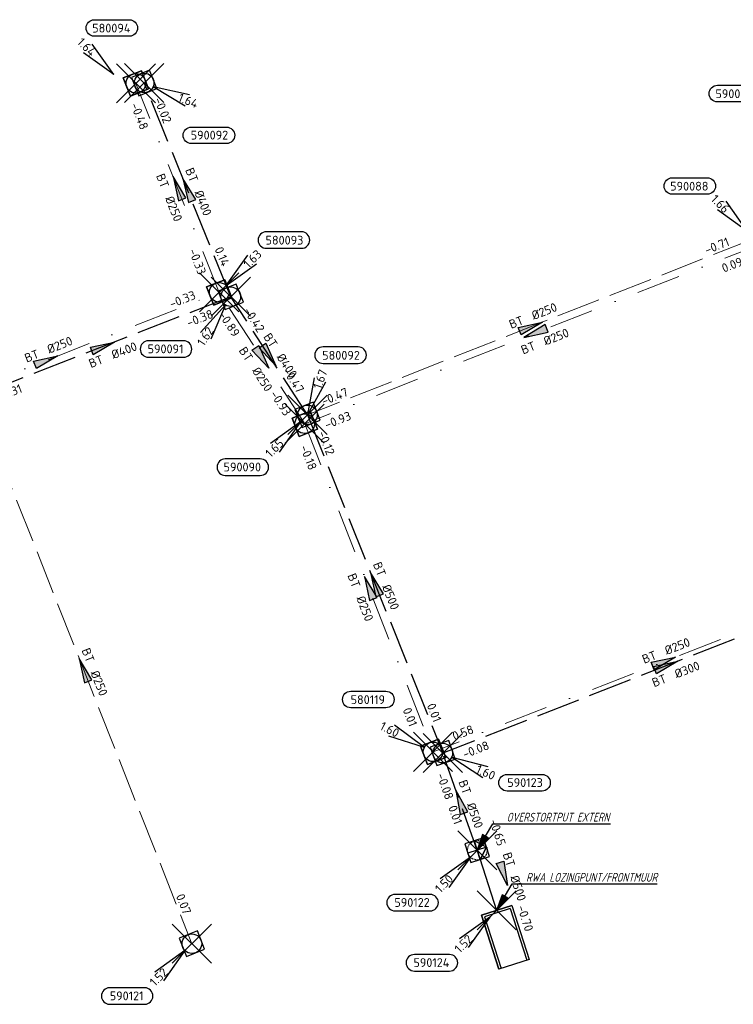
# Model space of a CAD drawing. Header units: metres. Extents: x 153343 to 157271, y 461673 to 467005.
# Tile 92 of 191: x 155011 to 155120, y 464945 to 465095. Entities that reach past the tile are written whole.
import ezdxf
from ezdxf.enums import TextEntityAlignment as Align

# ---------------------------------------------------------------- set-up
doc = ezdxf.new("R2010")
doc.units = ezdxf.units.M
doc.header["$LTSCALE"] = 0.75
doc.header["$PDMODE"] = 3
doc.header["$PDSIZE"] = 3
for name, pattern in [('HIDDENX2', [0.75, 0.5, -0.25]), ('RI-HWA_BETON', [11.4, 9, -2.4]), ('RI-VWA_BETON', [19, 9, -5, 0, -5])]:
    doc.linetypes.add(name, pattern=pattern)
doc.layers.get('0').update_dxf_attribs({"lineweight": 25})
doc.layers.get('defpoints').update_dxf_attribs({"lineweight": 25})
for name, color, linetype in [('B-OI-RI-AANPIJLING', 1, 'Continuous'), ('B-OI-RI-HWA_OVERSTORTLEIDING_BETON_500-G', 151, 'Continuous'), ('B-OI-RI-HWA_PUTNUMMER-S @ 0.75', 151, 'Continuous'), ('B-OI-RI-HWA_RIOOLPUT_OVERSTORTPUT-S @ 0.75', 151, 'Continuous'), ('B-OI-RI-HWA_TRANSPORTLEIDING_BETON_300-G', 151, 'RI-HWA_BETON'), ('B-OI-RI-HWA_TRANSPORTLEIDING_BETON_400-G', 151, 'RI-HWA_BETON'), ('B-OI-RI-HWA_TRANSPORTLEIDING_BETON_500-G', 151, 'RI-HWA_BETON'), ('B-OI-RI-VWA_PUTNUMMER-S @ 0.75', 33, 'Continuous')]:
    doc.layers.add(name, color=color, linetype=linetype)
for name, color, linetype, lineweight in [('B-OI-RI-HWA_RIOOLPUT_INSPECTIEPUT-S', 151, 'Continuous', 25), ('B-OI-RI-HWA_STROOMRICHTING-S @ 0.75', 151, 'Continuous', 25), ('B-OI-RI-HWA_TRANSPORTLEIDING_BETON_250-G', 151, 'RI-HWA_BETON', 18), ('B-OI-RI-HWA_UITSTROOMBAK-S @ 0.75', 151, 'Continuous', 25), ('B-OI-RI-VWA_RIOOLPUT_INSPECTIEPUT_BETON-S', 33, 'Continuous', 25), ('B-OI-RI-VWA_STROOMRICHTING-S @ 0.75', 33, 'Continuous', 25), ('B-OI-RI-VWA_TRANSPORTLEIDING_BETON_250-G', 33, 'RI-VWA_BETON', 18), ('N-OI-RI-BIJZONDERDERHEDEN-T18', 134, 'Continuous', 18)]:
    doc.layers.add(name, color=color, linetype=linetype, lineweight=lineweight)
for name, color, linetype, plot in [('inspectieput', 7, 'Continuous', False), ('overstortput extern', 7, 'Continuous', False), ('rwa lozingpunt_frontmuur', 7, 'Continuous', False)]:
    doc.layers.add(name, color=color, linetype=linetype, plot=plot)
doc.styles.add('NLCS-ISO', font='isocpeur.ttf')
doc.styles.add('NLCS-ISO-M750-T18_CURSIEF', font='NLCS-ISO.ttf', dxfattribs={"oblique": 15, "height": 1.35})

# ---------------------------------------------------------------- blocks, each defined once
blk = doc.blocks.new('*U66')
at = {"ltscale": 0.1}
blk.add_hatch(color=256, dxfattribs=at).paths.add_polyline_path([(2.5, 0), (-2.5, -0.83), (-2.5, 0.83)])
at = {"ltscale": 0.1, "flags": 128}
blk.add_lwpolyline([(2.5, 0), (-2.5, -0.83), (-2.5, 0.83)], close=True, dxfattribs=at)
at = {"ltscale": 0.1, "style": 'NLCS-ISO'}
for tag, p in [('BOBL', (-5.66, 0)), ('MAT', (-1, 0.5))]:
    blk.add_attdef(tag, text='', height=1.8, dxfattribs=at).set_placement(p, align=Align.BOTTOM_RIGHT)
for tag, p in [('DIA', (1, 0.5)), ('BOBR', (7.22, 0))]:
    blk.add_attdef(tag, text='', height=1.8, dxfattribs=at).set_placement(p, align=Align.BOTTOM_LEFT)
at = {"layer": 'defpoints', "ltscale": 0.1, "style": 'NLCS-ISO', "flags": 1}
blk.add_attdef('JVA', text='', height=1.8, dxfattribs=at).set_placement((0, -1), align=Align.TOP_CENTER)
blk = doc.blocks.new('*U1741')
at = {"ltscale": 0.1}
blk.add_hatch(color=256, dxfattribs=at).paths.add_polyline_path([(-2.5, 0), (2.5, -0.83), (2.5, 0.83)])
at = {"ltscale": 0.1, "flags": 128}
blk.add_lwpolyline([(-2.5, 0), (2.5, -0.83), (2.5, 0.83)], close=True, dxfattribs=at)
at = {"ltscale": 0.1, "style": 'NLCS-ISO'}
for tag, p in [('MAT', (-1, 0.5)), ('BOBL', (-1.2, -3.24))]:
    blk.add_attdef(tag, text='', height=1.8, dxfattribs=at).set_placement(p, align=Align.BOTTOM_RIGHT)
for tag, p in [('DIA', (1, 0.5)), ('BOBR', (0.26, -3.24))]:
    blk.add_attdef(tag, text='', height=1.8, dxfattribs=at).set_placement(p, align=Align.BOTTOM_LEFT)
at = {"layer": 'defpoints', "ltscale": 0.1, "style": 'NLCS-ISO', "flags": 1}
blk.add_attdef('JVA', text='', height=1.8, dxfattribs=at).set_placement((0, -1), align=Align.TOP_CENTER)
blk = doc.blocks.new('*U1738')
at = {"ltscale": 0.1}
blk.add_hatch(color=256, dxfattribs=at).paths.add_polyline_path([(-2.5, 0), (2.5, -0.83), (2.5, 0.83)])
at = {"ltscale": 0.1, "flags": 128}
blk.add_lwpolyline([(-2.5, 0), (2.5, -0.83), (2.5, 0.83)], close=True, dxfattribs=at)
at = {"ltscale": 0.1, "style": 'NLCS-ISO'}
for tag, p in [('BOBL', (-50.82, 0)), ('MAT', (-1, 0.5))]:
    blk.add_attdef(tag, text='', height=1.8, dxfattribs=at).set_placement(p, align=Align.BOTTOM_RIGHT)
for tag, p in [('DIA', (1, 0.5)), ('BOBR', (49.87, -0.03))]:
    blk.add_attdef(tag, text='', height=1.8, dxfattribs=at).set_placement(p, align=Align.BOTTOM_LEFT)
at = {"layer": 'defpoints', "ltscale": 0.1, "style": 'NLCS-ISO', "flags": 1}
blk.add_attdef('JVA', text='', height=1.8, dxfattribs=at).set_placement((0, -1), align=Align.TOP_CENTER)
blk = doc.blocks.new('*U1731')
at = {"ltscale": 0.1}
blk.add_hatch(color=256, dxfattribs=at).paths.add_polyline_path([(2.5, 0), (-2.5, -0.83), (-2.5, 0.83)])
at = {"ltscale": 0.1, "flags": 128}
blk.add_lwpolyline([(2.5, 0), (-2.5, -0.83), (-2.5, 0.83)], close=True, dxfattribs=at)
at = {"ltscale": 0.1, "style": 'NLCS-ISO'}
for tag, p in [('BOBL', (-18.65, -3.24)), ('MAT', (-1, -3.74))]:
    blk.add_attdef(tag, text='', height=1.8, dxfattribs=at).set_placement(p, align=Align.BOTTOM_RIGHT)
for tag, p in [('DIA', (1, -3.74)), ('BOBR', (17.71, -3.24))]:
    blk.add_attdef(tag, text='', height=1.8, dxfattribs=at).set_placement(p, align=Align.BOTTOM_LEFT)
at = {"layer": 'defpoints', "ltscale": 0.1, "style": 'NLCS-ISO', "flags": 1}
blk.add_attdef('JVA', text='', height=1.8, dxfattribs=at).set_placement((0, -1), align=Align.TOP_CENTER)
blk = doc.blocks.new('*U1732')
at = {"ltscale": 0.1}
blk.add_hatch(color=256, dxfattribs=at).paths.add_polyline_path([(-2.5, 0), (2.5, -0.83), (2.5, 0.83)])
at = {"ltscale": 0.1, "flags": 128}
blk.add_lwpolyline([(-2.5, 0), (2.5, -0.83), (2.5, 0.83)], close=True, dxfattribs=at)
at = {"ltscale": 0.1, "style": 'NLCS-ISO'}
for tag, p in [('BOBL', (-14.23, 0)), ('MAT', (-1, 0.5))]:
    blk.add_attdef(tag, text='', height=1.8, dxfattribs=at).set_placement(p, align=Align.BOTTOM_RIGHT)
for tag, p in [('DIA', (1, 0.5)), ('BOBR', (13.29, 0))]:
    blk.add_attdef(tag, text='', height=1.8, dxfattribs=at).set_placement(p, align=Align.BOTTOM_LEFT)
at = {"layer": 'defpoints', "ltscale": 0.1, "style": 'NLCS-ISO', "flags": 1}
blk.add_attdef('JVA', text='', height=1.8, dxfattribs=at).set_placement((0, -1), align=Align.TOP_CENTER)
blk = doc.blocks.new('*U1727')
at = {"ltscale": 0.1}
blk.add_hatch(color=256, dxfattribs=at).paths.add_polyline_path([(-2.5, 0), (2.5, -0.83), (2.5, 0.83)])
at = {"ltscale": 0.1, "flags": 128}
blk.add_lwpolyline([(-2.5, 0), (2.5, -0.83), (2.5, 0.83)], close=True, dxfattribs=at)
at = {"ltscale": 0.1, "style": 'NLCS-ISO'}
for tag, p in [('BOBL', (-27.9, 0)), ('MAT', (-1, 0.5))]:
    blk.add_attdef(tag, text='', height=1.8, dxfattribs=at).set_placement(p, align=Align.BOTTOM_RIGHT)
for tag, p in [('DIA', (1, 0.5)), ('BOBR', (26.95, -0.01))]:
    blk.add_attdef(tag, text='', height=1.8, dxfattribs=at).set_placement(p, align=Align.BOTTOM_LEFT)
at = {"layer": 'defpoints', "ltscale": 0.1, "style": 'NLCS-ISO', "flags": 1}
blk.add_attdef('JVA', text='', height=1.8, dxfattribs=at).set_placement((0, -1), align=Align.TOP_CENTER)
blk = doc.blocks.new('*U1728')
at = {"ltscale": 0.1}
blk.add_hatch(color=256, dxfattribs=at).paths.add_polyline_path([(2.5, 0), (-2.5, -0.83), (-2.5, 0.83)])
at = {"ltscale": 0.1, "flags": 128}
blk.add_lwpolyline([(2.5, 0), (-2.5, -0.83), (-2.5, 0.83)], close=True, dxfattribs=at)
at = {"ltscale": 0.1, "style": 'NLCS-ISO'}
for tag, p in [('BOBL', (-5.06, 0)), ('MAT', (-1, 0.5))]:
    blk.add_attdef(tag, text='', height=1.8, dxfattribs=at).set_placement(p, align=Align.BOTTOM_RIGHT)
for tag, p in [('DIA', (1, 0.5)), ('BOBR', (4.12, 0.01))]:
    blk.add_attdef(tag, text='', height=1.8, dxfattribs=at).set_placement(p, align=Align.BOTTOM_LEFT)
at = {"layer": 'defpoints', "ltscale": 0.1, "style": 'NLCS-ISO', "flags": 1}
blk.add_attdef('JVA', text='', height=1.8, dxfattribs=at).set_placement((0, -1), align=Align.TOP_CENTER)
blk = doc.blocks.new('*U1729')
at = {"ltscale": 0.1}
blk.add_hatch(color=256, dxfattribs=at).paths.add_polyline_path([(2.5, 0), (-2.5, -0.83), (-2.5, 0.83)])
at = {"ltscale": 0.1, "flags": 128}
blk.add_lwpolyline([(2.5, 0), (-2.5, -0.83), (-2.5, 0.83)], close=True, dxfattribs=at)
at = {"ltscale": 0.1, "style": 'NLCS-ISO'}
for tag, p in [('BOBL', (-39.74, -3.24)), ('MAT', (-1, -3.74))]:
    blk.add_attdef(tag, text='', height=1.8, dxfattribs=at).set_placement(p, align=Align.BOTTOM_RIGHT)
for tag, p in [('DIA', (1, -3.74)), ('BOBR', (38.79, -3.22))]:
    blk.add_attdef(tag, text='', height=1.8, dxfattribs=at).set_placement(p, align=Align.BOTTOM_LEFT)
at = {"layer": 'defpoints', "ltscale": 0.1, "style": 'NLCS-ISO', "flags": 1}
blk.add_attdef('JVA', text='', height=1.8, dxfattribs=at).set_placement((0, -1), align=Align.TOP_CENTER)
blk = doc.blocks.new('*U1730')
at = {"ltscale": 0.1}
blk.add_hatch(color=256, dxfattribs=at).paths.add_polyline_path([(2.5, 0), (-2.5, -0.83), (-2.5, 0.83)])
at = {"ltscale": 0.1, "flags": 128}
blk.add_lwpolyline([(2.5, 0), (-2.5, -0.83), (-2.5, 0.83)], close=True, dxfattribs=at)
at = {"ltscale": 0.1, "style": 'NLCS-ISO'}
for tag, p in [('BOBL', (-39.77, 0)), ('MAT', (-1, 0.5))]:
    blk.add_attdef(tag, text='', height=1.8, dxfattribs=at).set_placement(p, align=Align.BOTTOM_RIGHT)
for tag, p in [('DIA', (1, 0.5)), ('BOBR', (38.83, -0.02))]:
    blk.add_attdef(tag, text='', height=1.8, dxfattribs=at).set_placement(p, align=Align.BOTTOM_LEFT)
at = {"layer": 'defpoints', "ltscale": 0.1, "style": 'NLCS-ISO', "flags": 1}
blk.add_attdef('JVA', text='', height=1.8, dxfattribs=at).set_placement((0, -1), align=Align.TOP_CENTER)
blk = doc.blocks.new('*U1704')
at = {"ltscale": 0.1}
blk.add_hatch(color=256, dxfattribs=at).paths.add_polyline_path([(-2.5, 0), (2.5, -0.83), (2.5, 0.83)])
at = {"ltscale": 0.1, "flags": 128}
blk.add_lwpolyline([(-2.5, 0), (2.5, -0.83), (2.5, 0.83)], close=True, dxfattribs=at)
at = {"ltscale": 0.1, "style": 'NLCS-ISO'}
for tag, p in [('BOBL', (-13.66, -3.24)), ('MAT', (-1, -3.74))]:
    blk.add_attdef(tag, text='', height=1.8, dxfattribs=at).set_placement(p, align=Align.BOTTOM_RIGHT)
for tag, p in [('DIA', (1, -3.74)), ('BOBR', (12.71, -3.24))]:
    blk.add_attdef(tag, text='', height=1.8, dxfattribs=at).set_placement(p, align=Align.BOTTOM_LEFT)
at = {"layer": 'defpoints', "ltscale": 0.1, "style": 'NLCS-ISO', "flags": 1}
blk.add_attdef('JVA', text='', height=1.8, dxfattribs=at).set_placement((0, -1), align=Align.TOP_CENTER)
blk = doc.blocks.new('*U1705')
at = {"ltscale": 0.1}
blk.add_hatch(color=256, dxfattribs=at).paths.add_polyline_path([(-2.5, 0), (2.5, -0.83), (2.5, 0.83)])
at = {"ltscale": 0.1, "flags": 128}
blk.add_lwpolyline([(-2.5, 0), (2.5, -0.83), (2.5, 0.83)], close=True, dxfattribs=at)
at = {"ltscale": 0.1, "style": 'NLCS-ISO'}
for tag, p in [('BOBL', (-26.67, -3.24)), ('MAT', (-1, -3.74))]:
    blk.add_attdef(tag, text='', height=1.8, dxfattribs=at).set_placement(p, align=Align.BOTTOM_RIGHT)
for tag, p in [('DIA', (1, -3.74)), ('BOBR', (25.73, -3.23))]:
    blk.add_attdef(tag, text='', height=1.8, dxfattribs=at).set_placement(p, align=Align.BOTTOM_LEFT)
at = {"layer": 'defpoints', "ltscale": 0.1, "style": 'NLCS-ISO', "flags": 1}
blk.add_attdef('JVA', text='', height=1.8, dxfattribs=at).set_placement((0, -1), align=Align.TOP_CENTER)
blk = doc.blocks.new('*U1700')
at = {"ltscale": 0.1}
blk.add_hatch(color=256, dxfattribs=at).paths.add_polyline_path([(2.5, 0), (-2.5, -0.83), (-2.5, 0.83)])
at = {"ltscale": 0.1, "flags": 128}
blk.add_lwpolyline([(2.5, 0), (-2.5, -0.83), (-2.5, 0.83)], close=True, dxfattribs=at)
at = {"ltscale": 0.1, "style": 'NLCS-ISO'}
for tag, p in [('BOBL', (-6.68, -3.24)), ('MAT', (-1, -3.74))]:
    blk.add_attdef(tag, text='', height=1.8, dxfattribs=at).set_placement(p, align=Align.BOTTOM_RIGHT)
for tag, p in [('DIA', (1, -3.74)), ('BOBR', (7, -3.25))]:
    blk.add_attdef(tag, text='', height=1.8, dxfattribs=at).set_placement(p, align=Align.BOTTOM_LEFT)
at = {"layer": 'defpoints', "ltscale": 0.1, "style": 'NLCS-ISO', "flags": 1}
blk.add_attdef('JVA', text='', height=1.8, dxfattribs=at).set_placement((0, -1), align=Align.TOP_CENTER)
blk = doc.blocks.new('*U1701')
at = {"ltscale": 0.1}
blk.add_hatch(color=256, dxfattribs=at).paths.add_polyline_path([(2.5, 0), (-2.5, -0.83), (-2.5, 0.83)])
at = {"ltscale": 0.1, "flags": 128}
blk.add_lwpolyline([(2.5, 0), (-2.5, -0.83), (-2.5, 0.83)], close=True, dxfattribs=at)
at = {"ltscale": 0.1, "style": 'NLCS-ISO'}
for tag, p in [('BOBL', (-41.35, 0)), ('MAT', (-1, 0.5))]:
    blk.add_attdef(tag, text='', height=1.8, dxfattribs=at).set_placement(p, align=Align.BOTTOM_RIGHT)
for tag, p in [('DIA', (1, 0.5)), ('BOBR', (40.4, -0.02))]:
    blk.add_attdef(tag, text='', height=1.8, dxfattribs=at).set_placement(p, align=Align.BOTTOM_LEFT)
at = {"layer": 'defpoints', "ltscale": 0.1, "style": 'NLCS-ISO', "flags": 1}
blk.add_attdef('JVA', text='', height=1.8, dxfattribs=at).set_placement((0, -1), align=Align.TOP_CENTER)
blk = doc.blocks.new('*U1702')
at = {"ltscale": 0.1}
blk.add_hatch(color=256, dxfattribs=at).paths.add_polyline_path([(-2.5, 0), (2.5, -0.83), (2.5, 0.83)])
at = {"ltscale": 0.1, "flags": 128}
blk.add_lwpolyline([(-2.5, 0), (2.5, -0.83), (2.5, 0.83)], close=True, dxfattribs=at)
at = {"ltscale": 0.1, "style": 'NLCS-ISO'}
for tag, p in [('BOBL', (-41.31, -3.24)), ('MAT', (-1, -3.74))]:
    blk.add_attdef(tag, text='', height=1.8, dxfattribs=at).set_placement(p, align=Align.BOTTOM_RIGHT)
for tag, p in [('DIA', (1, -3.74)), ('BOBR', (40.36, -3.22))]:
    blk.add_attdef(tag, text='', height=1.8, dxfattribs=at).set_placement(p, align=Align.BOTTOM_LEFT)
at = {"layer": 'defpoints', "ltscale": 0.1, "style": 'NLCS-ISO', "flags": 1}
blk.add_attdef('JVA', text='', height=1.8, dxfattribs=at).set_placement((0, -1), align=Align.TOP_CENTER)
blk = doc.blocks.new('*U1679')
at = {"ltscale": 0.1}
blk.add_hatch(color=256, dxfattribs=at).paths.add_polyline_path([(2.5, 0), (-2.5, -0.83), (-2.5, 0.83)])
at = {"ltscale": 0.1, "flags": 128}
blk.add_lwpolyline([(2.5, 0), (-2.5, -0.83), (-2.5, 0.83)], close=True, dxfattribs=at)
at = {"ltscale": 0.1, "style": 'NLCS-ISO'}
for tag, p in [('BOBL', (-28.59, 0)), ('MAT', (-1, 0.5))]:
    blk.add_attdef(tag, text='', height=1.8, dxfattribs=at).set_placement(p, align=Align.BOTTOM_RIGHT)
for tag, p in [('DIA', (1, 0.5)), ('BOBR', (27.65, -0.01))]:
    blk.add_attdef(tag, text='', height=1.8, dxfattribs=at).set_placement(p, align=Align.BOTTOM_LEFT)
at = {"layer": 'defpoints', "ltscale": 0.1, "style": 'NLCS-ISO', "flags": 1}
blk.add_attdef('JVA', text='', height=1.8, dxfattribs=at).set_placement((0, -1), align=Align.TOP_CENTER)
blk = doc.blocks.new('SRI-UITSTROOMBAK-SO')
at = {"color": 7}
for p, q in [((-3.25, 11.56), (3.25, 11.56)), ((-3.25, 0), (-3.25, 11.56)), ((-2.75, 0.5), (-2.75, 11.56)), ((2.75, 0.5), (2.75, 11.56)), ((3.25, 0), (3.25, 11.56)), ((-3.25, 0), (3.25, 0)), ((-2.75, 0.5), (2.75, 0.5))]:
    blk.add_line(p, q, dxfattribs=at)
at = {"flags": 128}
blk.add_lwpolyline([(-3.25, 11.56), (3.25, 11.56), (3.25, 0), (-3.25, 0)], close=True, dxfattribs=at)
blk = doc.blocks.new('*U241')
for q in [(-7.6, -5.83), (-5.83, -7.6)]:
    blk.add_line((-1.41, -1.41), q)
blk.add_lwpolyline([(-16.81, -12.39), (-9.65, -12.39, 1), (-9.65, -9.01), (-16.81, -9.01, 1)], format="xyb", close=True)
at = {"ltscale": 0.1, "style": 'NLCS-ISO'}
blk.add_attdef('PUTHGT', text='', height=1.8, rotation=45, dxfattribs=at).set_placement((-8.44, -8.48), align=Align.MIDDLE_LEFT)
blk.add_attdef('PUTNR', text='', height=1.8, dxfattribs=at).set_placement((-13.33, -8.87), align=Align.MIDDLE_CENTER)
blk = doc.blocks.new('B-SRI-PUT_OVERSTORT-SO')
at = {"ltscale": 0.1}
for p, q in [((0, 2), (-2, 0)), ((0, 2), (0, -2)), ((0, 2), (2, 0)), ((2, 0), (-2, 0))]:
    blk.add_line(p, q, dxfattribs=at)
at = {"lineweight": -3, "flags": 128}
blk.add_lwpolyline([(-2, -2), (2, -2), (2, 2), (-2, 2)], close=True, dxfattribs=at)
at = {"ltscale": 0.1, "flags": 128}
blk.add_lwpolyline([(0, 2), (-2, 0), (2, 0)], close=True, dxfattribs=at)
at = {"linetype": 'HIDDENX2', "lineweight": -3, "ltscale": 0.25}
blk.add_circle((0, 0), 2, dxfattribs=at)
blk = doc.blocks.new('B-SRI-PUT_HWA-SO')
at = {"lineweight": -3, "flags": 128}
blk.add_lwpolyline([(-2, -2), (2, -2), (2, 2), (-2, 2)], close=True, dxfattribs=at)
at = {"lineweight": -3}
blk.add_circle((0, 0), 2, dxfattribs=at)
blk = doc.blocks.new('*U936')
for q in [(8.36, -4.68), (9.29, -2.36)]:
    blk.add_line((1.86, -0.74), q)
blk.add_lwpolyline([(16.81, -12.39), (9.65, -12.39, -1), (9.65, -9.01), (16.81, -9.01, -1)], format="xyb", close=True)
at = {"ltscale": 0.1, "style": 'NLCS-ISO'}
blk.add_attdef('PUTHGT', text='', height=1.8, rotation=338.2312, dxfattribs=at).set_placement((7.09, -2.86), align=Align.MIDDLE_LEFT)
blk.add_attdef('PUTNR', text='', height=1.8, dxfattribs=at).set_placement((13.33, -8.87), align=Align.MIDDLE_CENTER)
blk = doc.blocks.new('*U937')
for q in [(-6.19, -7.32), (-4.08, -8.67)]:
    blk.add_line((-1.08, -1.68), q)
blk.add_lwpolyline([(-16.81, -12.39), (-9.65, -12.39, 1), (-9.65, -9.01), (-16.81, -9.01, 1)], format="xyb", close=True)
at = {"ltscale": 0.1, "style": 'NLCS-ISO'}
blk.add_attdef('PUTHGT', text='', height=1.8, rotation=57.2806, dxfattribs=at).set_placement((-6.45, -10.08), align=Align.MIDDLE_LEFT)
blk.add_attdef('PUTNR', text='', height=1.8, dxfattribs=at).set_placement((-13.33, -8.87), align=Align.MIDDLE_CENTER)
blk = doc.blocks.new('*U930')
for q in [(8.17, -5.01), (9.19, -2.72)]:
    blk.add_line((1.83, -0.81), q)
blk.add_lwpolyline([(20.29, -7.75), (13.14, -7.75, -1), (13.14, -4.37), (20.29, -4.37, -1)], format="xyb", close=True)
at = {"ltscale": 0.1, "style": 'NLCS-ISO'}
blk.add_attdef('PUTHGT', text='', height=1.8, rotation=336.0048, dxfattribs=at).set_placement((6.98, -3.14), align=Align.MIDDLE_LEFT)
blk.add_attdef('PUTNR', text='', height=1.8, dxfattribs=at).set_placement((16.82, -4.23), align=Align.MIDDLE_CENTER)
blk = doc.blocks.new('*U255')
for q in [(-5.83, 7.6), (-7.6, 5.83)]:
    blk.add_line((-1.41, 1.41), q)
blk.add_lwpolyline([(-16.81, 12.39), (-9.65, 12.39, -1), (-9.65, 9.01), (-16.81, 9.01, -1)], format="xyb", close=True)
at = {"ltscale": 0.1, "style": 'NLCS-ISO'}
blk.add_attdef('PUTNR', text='', height=1.8, dxfattribs=at).set_placement((-13.33, 10.67), align=Align.MIDDLE_CENTER)
blk.add_attdef('PUTHGT', text='', height=1.8, rotation=315, dxfattribs=at).set_placement((-8.44, 8.48), align=Align.MIDDLE_LEFT)
blk = doc.blocks.new('*U938')
for q in [(-5.83, 7.6), (-7.6, 5.83)]:
    blk.add_line((-1.41, 1.41), q)
blk.add_lwpolyline([(-17.82, 7.67), (-10.66, 7.67, -1), (-10.66, 4.28), (-17.82, 4.28, -1)], format="xyb", close=True)
at = {"ltscale": 0.1, "style": 'NLCS-ISO'}
blk.add_attdef('PUTHGT', text='', height=1.8, rotation=315, dxfattribs=at).set_placement((-8.44, 8.48), align=Align.MIDDLE_LEFT)
blk.add_attdef('PUTNR', text='', height=1.8, dxfattribs=at).set_placement((-14.34, 5.94), align=Align.MIDDLE_CENTER)
blk = doc.blocks.new('*U925')
for q in [(-5.83, 7.6), (-7.6, 5.83)]:
    blk.add_line((-1.41, 1.41), q)
blk.add_lwpolyline([(-5.42, 12.62), (1.74, 12.62, -1), (1.74, 9.24), (-5.42, 9.24, -1)], format="xyb", close=True)
at = {"ltscale": 0.1, "style": 'NLCS-ISO'}
blk.add_attdef('PUTNR', text='', height=1.8, dxfattribs=at).set_placement((-1.94, 10.9), align=Align.MIDDLE_CENTER)
blk.add_attdef('PUTHGT', text='', height=1.8, rotation=315, dxfattribs=at).set_placement((-8.44, 8.48), align=Align.MIDDLE_LEFT)
blk = doc.blocks.new('*U921')
for q in [(-7.89, 5.44), (-9.03, 3.21)]:
    blk.add_line((-1.78, 0.91), q)
blk.add_lwpolyline([(-16.81, 12.39), (-9.65, 12.39, -1), (-9.65, 9.01), (-16.81, 9.01, -1)], format="xyb", close=True)
at = {"ltscale": 0.1, "style": 'NLCS-ISO'}
blk.add_attdef('PUTNR', text='', height=1.8, dxfattribs=at).set_placement((-13.33, 10.67), align=Align.MIDDLE_CENTER)
blk.add_attdef('PUTHGT', text='', height=1.8, rotation=332.9142, dxfattribs=at).set_placement((-10.64, 5.47), align=Align.MIDDLE_LEFT)
blk = doc.blocks.new('*U922')
for q in [(1.97, 9.38), (4.33, 8.55)]:
    blk.add_line((0.66, 1.89), q)
blk.add_lwpolyline([(10.9, 15.71), (3.74, 15.71, 1), (3.74, 12.32), (10.9, 12.32, 1)], format="xyb", close=True)
at = {"ltscale": 0.1, "style": 'NLCS-ISO'}
blk.add_attdef('PUTHGT', text='', height=1.8, rotation=70.6114, dxfattribs=at).set_placement((2.51, 7.22), align=Align.MIDDLE_LEFT)
blk.add_attdef('PUTNR', text='', height=1.8, dxfattribs=at).set_placement((7.42, 13.98), align=Align.MIDDLE_CENTER)
blk = doc.blocks.new('*U43')
for q in [(5.83, 7.6), (7.6, 5.83)]:
    blk.add_line((1.41, 1.41), q)
blk.add_lwpolyline([(16.81, 12.39), (9.65, 12.39, 1), (9.65, 9.01), (16.81, 9.01, 1)], format="xyb", close=True)
at = {"ltscale": 0.1, "style": 'NLCS-ISO'}
blk.add_attdef('PUTHGT', text='', height=1.8, rotation=45, dxfattribs=at).set_placement((5.39, 5.43), align=Align.MIDDLE_LEFT)
blk.add_attdef('PUTNR', text='', height=1.8, dxfattribs=at).set_placement((13.33, 10.67), align=Align.MIDDLE_CENTER)
blk = doc.blocks.new('B-SRI-PUT_VWA-SO')
at = {"flags": 128}
blk.add_lwpolyline([(-2, 2), (2, 2), (2, -2), (-2, -2)], close=True, dxfattribs=at)
at = {"lineweight": -3, "flags": 128}
blk.add_lwpolyline([(2, -2), (2, 2), (-2, 2), (-2, -2)], close=True, dxfattribs=at)
at = {"lineweight": -3}
blk.add_circle((0, 0), 2, dxfattribs=at)

msp = doc.modelspace()

# ---------------------------------------------------------------- linework, layer by layer
at = {"layer": 'B-OI-RI-AANPIJLING', "transparency": 33554610, "flags": 128}
for points in [[(155080.98, 464968.13), (155082.68, 464970.03), (155081.8, 464970.54), (155080.98, 464968.13), (155081.95, 464970.46), (155082.1, 464970.37), (155080.98, 464968.13), (155082.39, 464970.2), (155082.54, 464970.11), (155080.98, 464968.13), (155083.37, 464972.21), (155101.42, 464972.21)], [(155083.95, 464958.91), (155085.65, 464960.81), (155084.77, 464961.32), (155083.95, 464958.91), (155084.92, 464961.24), (155085.07, 464961.15), (155083.95, 464958.91), (155085.36, 464960.98), (155085.51, 464960.89), (155083.95, 464958.91), (155086.34, 464962.99), (155108.57, 464962.99)]]:
    msp.add_lwpolyline(points, dxfattribs=at)
at = {"layer": 'B-OI-RI-HWA_OVERSTORTLEIDING_BETON_500-G', "transparency": 33554610}
msp.add_line((155080.98, 464968.13), (155083.95, 464958.91), dxfattribs=at)
at = {"layer": 'B-OI-RI-HWA_TRANSPORTLEIDING_BETON_250-G', "transparency": 33554610}
for p, q in [((155123.48, 465061.94), (155054.96, 465034.89)), ((155004.08, 465037.73), (155037.23, 464953.81))]:
    msp.add_line(p, q, dxfattribs=at)
at = {"layer": 'B-OI-RI-HWA_TRANSPORTLEIDING_BETON_300-G', "transparency": 33554610}
msp.add_line((155144.25, 465009.83), (155075.69, 464983.03), dxfattribs=at)
at = {"layer": 'B-OI-RI-HWA_TRANSPORTLEIDING_BETON_400-G', "transparency": 33554610}
for p, q in [((155043.19, 465053), (155029.92, 465085.77)), ((155043.19, 465053), (155004.08, 465037.73)), ((155054.96, 465034.89), (155043.19, 465053))]:
    msp.add_line(p, q, dxfattribs=at)
at = {"layer": 'B-OI-RI-HWA_TRANSPORTLEIDING_BETON_500-G', "transparency": 33554610}
for p in [(155054.96, 465034.89), (155080.98, 464968.13)]:
    msp.add_line(p, (155075.69, 464983.03), dxfattribs=at)
at = {"layer": 'B-OI-RI-VWA_TRANSPORTLEIDING_BETON_250-G', "transparency": 33554610}
for p, q in [((155041.42, 465053.66), (155028.65, 465085.7)), ((155125.22, 465061.36), (155054.53, 465033.53)), ((154988.48, 465032.82), (155041.42, 465053.66)), ((155054.53, 465033.53), (155041.42, 465053.66)), ((155054.53, 465033.53), (155074.2, 464983.22)), ((155145.01, 465010.9), (155074.2, 464983.22))]:
    msp.add_line(p, q, dxfattribs=at)
at = {"layer": 'inspectieput', "color": 0, "transparency": 33554610}
for p in [(155028.65, 465085.7), (155029.92, 465085.77), (155041.42, 465053.66), (155043.19, 465053), (155054.96, 465034.89), (155054.53, 465033.53), (155074.2, 464983.22), (155075.69, 464983.03), (155037.23, 464953.81)]:
    msp.add_point(p, dxfattribs=at)
at = {"layer": 'overstortput extern', "color": 0, "transparency": 33554610}
msp.add_point((155080.98, 464968.13), dxfattribs=at)
at = {"layer": 'rwa lozingpunt_frontmuur', "color": 0, "transparency": 33554610}
msp.add_point((155083.95, 464958.91), dxfattribs=at)

# ---------------------------------------------------------------- block references
at = {"layer": 'B-OI-RI-HWA_PUTNUMMER-S @ 0.75', "color": 0, "transparency": 33554610, "xscale": 0.75, "yscale": 0.75, "zscale": 0.75}
for name, p, values in [('*U938', (155131.15, 465079.66), {'PUTNR': '590086', 'PUTHGT': '1.64'}), ('*U255', (155123.48, 465061.94), {'PUTNR': '590088', 'PUTHGT': '1.66'})]:
    msp.add_blockref(name, p, dxfattribs=at).add_auto_attribs(values)
at = {"layer": 'B-OI-RI-HWA_PUTNUMMER-S @ 0.75', "color": 0, "transparency": 33554610}
ref = msp.add_blockref('*U936', (155029.92, 465085.77), dxfattribs=dict(at, xscale=0.75, yscale=0.75, zscale=0.75))
ref.add_attrib('PUTNR', '590092', dxfattribs={"layer": '0', "ltscale": 0.1, "height": 1.35, "style": 'NLCS-ISO'}).set_placement((155039.92, 465077.77), align=Align.MIDDLE_CENTER)
ref.add_attrib('PUTHGT', '1.64', dxfattribs={"layer": '0', "ltscale": 0.1, "height": 1.35, "rotation": 338.2312, "style": 'NLCS-ISO'}).set_placement((155035.24, 465083.62), align=Align.MIDDLE_LEFT)
ref = msp.add_blockref('*U937', (155043.19, 465053), dxfattribs=dict(at, xscale=0.75, yscale=0.75, zscale=0.75))
ref.add_attrib('PUTNR', '590091', dxfattribs={"layer": '0', "ltscale": 0.1, "height": 1.35, "style": 'NLCS-ISO'}).set_placement((155033.19, 465045), align=Align.MIDDLE_CENTER)
ref.add_attrib('PUTHGT', '1.62', dxfattribs={"layer": '0', "ltscale": 0.1, "height": 1.35, "rotation": 57.2806, "style": 'NLCS-ISO'}).set_placement((155038.5, 465045.66), align=Align.MIDDLE_LEFT)
ref = msp.add_blockref('*U241', (155054.96, 465034.89), dxfattribs=dict(at, xscale=0.75, yscale=0.75, zscale=0.75))
ref.add_attrib('PUTNR', '590090', dxfattribs={"layer": '0', "ltscale": 0.1, "height": 1.35, "style": 'NLCS-ISO'}).set_placement((155044.96, 465026.89), align=Align.MIDDLE_CENTER)
ref.add_attrib('PUTHGT', '1.65', dxfattribs={"layer": '0', "ltscale": 0.1, "height": 1.35, "rotation": 45, "style": 'NLCS-ISO'}).set_placement((155048.82, 465028.72), align=Align.MIDDLE_LEFT)
ref = msp.add_blockref('*U930', (155075.69, 464983.03), dxfattribs=dict(at, xscale=0.75, yscale=0.75, zscale=0.75))
ref.add_attrib('PUTNR', '590123', dxfattribs={"layer": '0', "ltscale": 0.1, "height": 1.35, "style": 'NLCS-ISO'}).set_placement((155088.3, 464978.51), align=Align.MIDDLE_CENTER)
ref.add_attrib('PUTHGT', '1.60', dxfattribs={"layer": '0', "ltscale": 0.1, "height": 1.35, "rotation": 336.0048, "style": 'NLCS-ISO'}).set_placement((155080.92, 464980.68), align=Align.MIDDLE_LEFT)
ref = msp.add_blockref('*U241', (155080.98, 464968.13), dxfattribs=dict(at, xscale=0.75, yscale=0.75, zscale=0.75))
ref.add_attrib('PUTNR', '590122', dxfattribs={"layer": '0', "ltscale": 0.1, "height": 1.35, "style": 'NLCS-ISO'}).set_placement((155070.98, 464960.13), align=Align.MIDDLE_CENTER)
ref.add_attrib('PUTHGT', '1.50', dxfattribs={"layer": '0', "ltscale": 0.1, "height": 1.35, "rotation": 45, "style": 'NLCS-ISO'}).set_placement((155074.84, 464961.96), align=Align.MIDDLE_LEFT)
ref = msp.add_blockref('*U241', (155083.95, 464958.91), dxfattribs=dict(at, xscale=0.75, yscale=0.75, zscale=0.75))
ref.add_attrib('PUTNR', '590124', dxfattribs={"layer": '0', "ltscale": 0.1, "height": 1.35, "style": 'NLCS-ISO'}).set_placement((155073.95, 464950.91), align=Align.MIDDLE_CENTER)
ref.add_attrib('PUTHGT', '1.52', dxfattribs={"layer": '0', "ltscale": 0.1, "height": 1.35, "rotation": 45, "style": 'NLCS-ISO'}).set_placement((155077.81, 464952.74), align=Align.MIDDLE_LEFT)
ref = msp.add_blockref('*U241', (155037.23, 464953.81), dxfattribs=dict(at, xscale=0.75, yscale=0.75, zscale=0.75))
ref.add_attrib('PUTNR', '590121', dxfattribs={"layer": '0', "ltscale": 0.1, "height": 1.35, "style": 'NLCS-ISO'}).set_placement((155027.23, 464945.81), align=Align.MIDDLE_CENTER)
ref.add_attrib('PUTHGT', '1.52', dxfattribs={"layer": '0', "ltscale": 0.1, "height": 1.35, "rotation": 45, "style": 'NLCS-ISO'}).set_placement((155031.09, 464947.64), align=Align.MIDDLE_LEFT)
at = {"layer": 'B-OI-RI-HWA_RIOOLPUT_INSPECTIEPUT-S', "transparency": 33554610}
for p, xscale, yscale, zscale, rotation in [((155029.92, 465085.77), 0.75, 0.75, 0.75, 292.0451686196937), ((155043.19, 465053), 0.7500000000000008, 0.7500000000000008, 0.7500000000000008, 201.3275244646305), ((155054.96, 465034.89), 0.75, 0.75, 0.75, 291.7880742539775), ((155075.69, 464983.03), 0.75, 0.75, 0.75, 289.5465697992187), ((155037.23, 464953.81), 0.75, 0.75, 0.75, 111.5549648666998)]:
    msp.add_blockref('B-SRI-PUT_HWA-SO', p, dxfattribs=dict(at, xscale=xscale, yscale=yscale, zscale=zscale, rotation=rotation))
at = {"layer": 'B-OI-RI-HWA_RIOOLPUT_OVERSTORTPUT-S @ 0.75', "color": 0, "transparency": 33554610, "xscale": 0.75, "yscale": 0.75, "zscale": 0.75, "rotation": 287.8550896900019}
msp.add_blockref('B-SRI-PUT_OVERSTORT-SO', (155080.98, 464968.13), dxfattribs=at)
at = {"layer": 'B-OI-RI-HWA_STROOMRICHTING-S @ 0.75', "color": 0, "transparency": 33554610, "xscale": 0.75, "yscale": 0.75, "zscale": 0.75}
for name, p, rotation, values in [('*U1732', (155036.56, 465069.39), 292.0451686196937, {'MAT': 'BT', 'DIA': '%%c400', 'BOBL': '-0.02', 'BOBR': '0.14'}), ('*U1730', (155089.22, 465048.41), 21.54287974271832, {'MAT': 'BT', 'DIA': '%%c250', 'BOBL': '-0.47', 'BOBR': '-0.71'}), ('*U1728', (155049.08, 465043.95), 303.0205312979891, {'MAT': 'BT', 'DIA': '%%c400', 'BOBL': '-0.42', 'BOBR': '-0.47'}), ('*U1731', (155023.64, 465045.36), 21.32752446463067, {'MAT': 'BT', 'DIA': '%%c400', 'BOBL': '-0.31', 'BOBR': '-0.38'}), ('*U1738', (155020.65, 464995.77), 291.5549648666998, {'MAT': 'BT', 'DIA': '%%c250', 'BOBL': '-0.32', 'BOBR': '0.07'}), ('*U1727', (155065.33, 465008.96), 291.7880742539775, {'MAT': 'BT', 'DIA': '%%c500', 'BOBL': '-0.12', 'BOBR': '0.01'}), ('*U1729', (155109.97, 464996.43), 21.35045302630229, {'MAT': 'BT', 'DIA': '%%c300', 'BOBL': '-0.08', 'BOBR': '-0.41'}), ('*U1741', (155078.33, 464975.58), 289.5465697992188, {'MAT': 'BT', 'DIA': '%%c500', 'BOBL': '-0.08', 'BOBR': '0.01'}), ('*U66', (155085.02, 464964.5), 287.8550896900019, {'MAT': 'BT', 'DIA': '%%c500', 'BOBL': '-0.65', 'BOBR': '-0.70'})]:
    msp.add_blockref(name, p, dxfattribs=dict(at, rotation=rotation)).add_auto_attribs(values)
at = {"layer": 'B-OI-RI-HWA_UITSTROOMBAK-S @ 0.75', "color": 0, "transparency": 33554610, "xscale": 0.7499999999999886, "yscale": 0.7499999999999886, "zscale": 0.7499999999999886, "rotation": 197.8550896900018}
msp.add_blockref('SRI-UITSTROOMBAK-SO', (155083.95, 464958.91), dxfattribs=at)
at = {"layer": 'B-OI-RI-VWA_PUTNUMMER-S @ 0.75', "color": 0, "transparency": 33554610, "xscale": 0.75, "yscale": 0.75, "zscale": 0.75}
for name, p, values in [('*U925', (155026.34, 465086), {'PUTNR': '580094', 'PUTHGT': '1.64'}), ('*U43', (155041.42, 465053.66), {'PUTNR': '580093', 'PUTHGT': '1.63'}), ('*U922', (155054.53, 465033.53), {'PUTNR': '580092', 'PUTHGT': '1.67'}), ('*U921', (155074.2, 464983.22), {'PUTNR': '580119', 'PUTHGT': '1.60'})]:
    msp.add_blockref(name, p, dxfattribs=at).add_auto_attribs(values)
at = {"layer": 'B-OI-RI-VWA_RIOOLPUT_INSPECTIEPUT_BETON-S', "transparency": 33554610}
for p, xscale, yscale, zscale, rotation in [((155028.65, 465085.7), 0.75, 0.75, 0.75, 291.7304607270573), ((155041.42, 465053.66), 0.750000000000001, 0.750000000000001, 0.750000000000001, 111.7304607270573), ((155054.53, 465033.53), 0.75, 0.75, 0.75, 291.3543030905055), ((155074.2, 464983.22), 0.7499999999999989, 0.7499999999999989, 0.7499999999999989, 111.3543030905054)]:
    msp.add_blockref('B-SRI-PUT_VWA-SO', p, dxfattribs=dict(at, xscale=xscale, yscale=yscale, zscale=zscale, rotation=rotation))
at = {"layer": 'B-OI-RI-VWA_STROOMRICHTING-S @ 0.75', "color": 0, "transparency": 33554610, "xscale": 0.75, "yscale": 0.75, "zscale": 0.75}
for name, p, rotation, values in [('*U1704', (155035.04, 465069.68), 291.7304607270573, {'MAT': 'BT', 'DIA': '%%c250', 'BOBL': '-0.48', 'BOBR': '-0.33'}), ('*U1702', (155089.88, 465047.45), 21.48910149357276, {'MAT': 'BT', 'DIA': '%%c250', 'BOBL': '-0.93', 'BOBR': '0.09'}), ('*U1679', (155014.95, 465043.24), 21.48723772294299, {'MAT': 'BT', 'DIA': '%%c250', 'BOBL': '-0.11', 'BOBR': '-0.33'}), ('*U1700', (155047.98, 465043.59), 303.0748611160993, {'MAT': 'BT', 'DIA': '%%c250', 'BOBL': '-0.89', 'BOBR': '-0.93'}), ('*U1705', (155064.36, 465008.38), 291.3543030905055, {'MAT': 'BT', 'DIA': '%%c250', 'BOBL': '-0.18', 'BOBR': '0.01'}), ('*U1701', (155109.61, 464997.06), 21.35078882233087, {'MAT': 'BT', 'DIA': '%%c250', 'BOBL': '0.58', 'BOBR': '-0.92'})]:
    msp.add_blockref(name, p, dxfattribs=dict(at, rotation=rotation)).add_auto_attribs(values)

# ---------------------------------------------------------------- texts
at = {"layer": 'N-OI-RI-BIJZONDERDERHEDEN-T18', "transparency": 33554610, "style": 'NLCS-ISO-M750-T18_CURSIEF', "oblique": 15, "width": 0.8}
for s, p in [('OVERSTORTPUT EXTERN', (155085.48, 464972.53)), ('RWA LOZINGPUNT/FRONTMUUR', (155088.45, 464963.31))]:
    msp.add_text(s, height=1.35, dxfattribs=at).set_placement(p)

doc.saveas('drawing.dxf')
